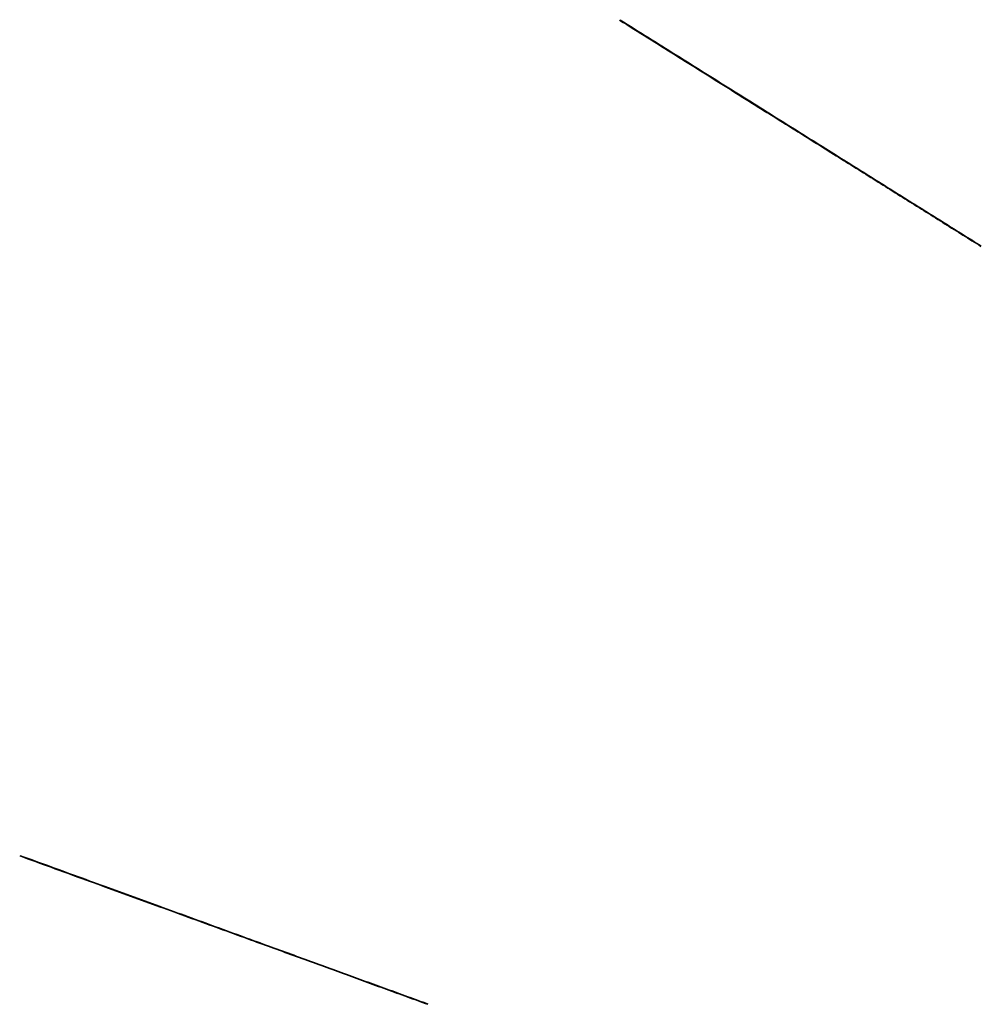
# Model space of a CAD drawing. Header units: millimetres. Extents: x -10999 to 11001, y -4500 to 4500.
# Tile 128 of 256: x -10291 to -9837, y 2353 to 2818. Entities that reach past the tile are written whole.
import ezdxf

# ---------------------------------------------------------------- set-up
doc = ezdxf.new("R2010")
doc.units = ezdxf.units.MM
doc.header["$MEASUREMENT"] = 0
doc.layers.add('Tabletop', color=7, linetype='Continuous', true_color=0xd6d6d6)

msp = doc.modelspace()

# ---------------------------------------------------------------- linework, layer by layer
at = {"layer": 'Tabletop'}
for points, weights in [([(-10007.73, 2817.96, 7474.06), (-10007.73, 2817.96, 7424.06), (-10007.73, 2817.96, 7374.06)], [0.856081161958, 0.856081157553, 0.856081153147]), ([(-10007.73, 2817.96, 7374.06), (-9915.74, 2760.37, 7266.31), (-9836.99, 2711.06, 7174.06)], [0.856081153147, 0.928040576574, 1]), ([(-10007.54, 2818.2, 7474.06), (-10007.54, 2818.2, 7424.06), (-10007.54, 2818.2, 7374.06)], [0.8560779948, 0.856077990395, 0.85607798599]), ([(-10007.54, 2818.2, 7374.06), (-9915.56, 2760.59, 7266.31), (-9836.81, 2711.28, 7174.06)], [0.85607798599, 0.928038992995, 1]), ([(-10291.25, 2423.01, 7474.06), (-10291.25, 2423.01, 7424.06), (-10291.25, 2423.01, 7374.06)], [0.863664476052, 0.863664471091, 0.863664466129]), ([(-10291.25, 2423.01, 7374.06), (-10187.81, 2385.37, 7266.75), (-10098.47, 2352.85, 7174.06)], [0.863664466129, 0.931832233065, 1]), ([(-10291.1, 2423.26, 7474.06), (-10291.1, 2423.26, 7424.06), (-10291.1, 2423.26, 7374.06)], [0.863658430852, 0.863658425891, 0.86365842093]), ([(-10291.1, 2423.26, 7374.06), (-10187.66, 2385.6, 7266.75), (-10098.32, 2353.08, 7174.06)], [0.86365842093, 0.931829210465, 1])]:
    msp.add_rational_spline(points, weights, degree=2, dxfattribs=at)

doc.saveas('drawing.dxf')
